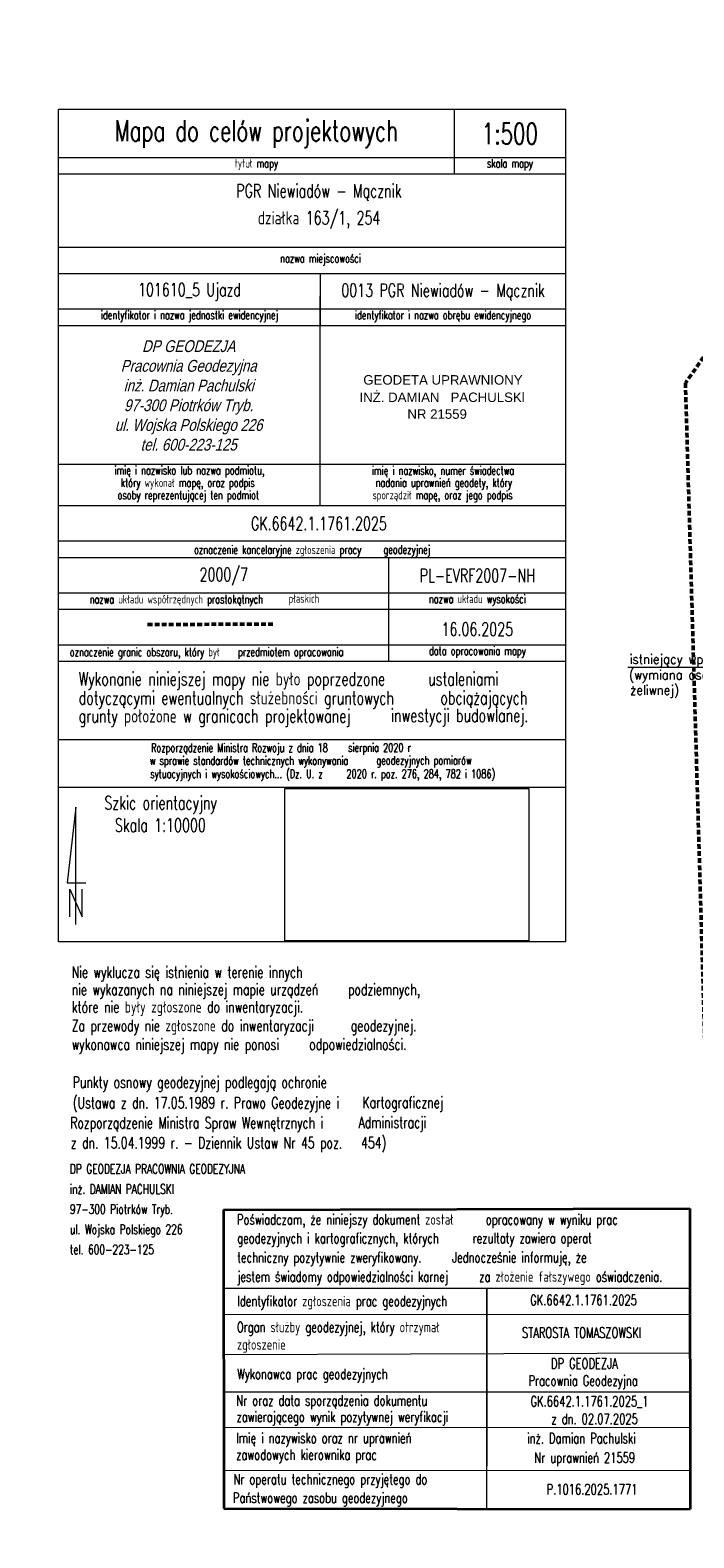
# Model space of a CAD drawing. Header units: metres. Extents: x 0 to 7425707, y -302 to 5720571.
# Tile 26 of 54: x 7425214 to 7425284, y 5720406 to 5720565. Entities that reach past the tile are written whole.
import ezdxf
from ezdxf.enums import TextEntityAlignment as Align

# ---------------------------------------------------------------- set-up
doc = ezdxf.new("R2010")
doc.units = ezdxf.units.M
doc.header["$LTSCALE"] = 0.5
doc.header["$PDMODE"] = 33
doc.header["$PDSIZE"] = 0.3
for name, pattern in [('1', [0]), ('1_1', [0]), ('1_2', [1.5, 1, -0.5]), ('2_1', [0])]:
    doc.linetypes.add(name, pattern=pattern)
doc.layers.get('0').update_dxf_attribs({"color": 250, "linetype": 'CONTINUOUS', "lineweight": 100})
doc.layers.get('Defpoints').update_dxf_attribs({"linetype": 'CONTINUOUS'})
for name, color, linetype, lineweight in [('_MDCP_opisówka', 7, 'CONTINUOUS', 20), ('_MDCP_RAMKA_L_0', 7, '1_1', 20), ('_MDCP_RAMKA_T_0', 7, 'CONTINUOUS', 20), ('kraweznik', 1, '1', 50), ('opis drogi', 6, '1', 25), ('RAMKA_DO_MAPY_L_0', 1, '2_1', 35), ('RAMKA_DO_MAPY_L_1', 1, '2_1', 15), ('RAMKA_DO_MAPY_T_0', 1, 'CONTINUOUS', 0), ('RAMKA_DO_MAPY_T_1', 1, 'CONTINUOUS', 0)]:
    doc.layers.add(name, color=color, linetype=linetype, lineweight=lineweight)
doc.layers.add('ZAKRES_OPRACOWANIA_L_0', color=7, linetype='1_2', lineweight=50, true_color=0x00ea00)
doc.styles.add('Arial', font='Arial')
doc.styles.get("Standard").update_dxf_attribs({"font": 'Simplex.SHX', "width": 0.75})
doc.styles.add('style1', font='arial.ttf', dxfattribs={"width": 0.8, "oblique": 15.00003, "height": 0.9})
doc.dimstyles.get("Standard").update_dxf_attribs({"dimtxt": 1, "dimasz": 1, "dimexe": 1, "dimexo": 1, "dimgap": 1, "dimtad": 1, "dimtxsty": 'Standard', "dimcen": 2.5, "dimadec": 0, "dimazin": 0, "dimtfac": 1, "dimtmove": 0, "dimatfit": 3, "dimfxl": 1, "dimarcsym": 0})
picture_1 = doc.add_image_def('image1.tif', size_in_pixel=(799, 499))

# ---------------------------------------------------------------- blocks, each defined once
blk = doc.blocks.new('*D863')
at = {"layer": 'Defpoints', "color": 0, "linetype": 'Continuous'}
for p in [(7425372.55, 5720507.94), (7425388.55, 5720507.92), (0, 0)]:
    blk.add_point(p, dxfattribs=at)
at = {"layer": 'kraweznik', "color": 0, "linetype": '1', "lineweight": -2}
for p, q in [((7425372.62, 5720507.94), (7425385.35, 5720507.94)), ((7425385.35, 5720507.94), (7425386.95, 5720507.92)), ((7425386.95, 5720507.92), (7425388.55, 5720507.92))]:
    blk.add_line(p, q, dxfattribs=at)
at = {"layer": 'kraweznik', "color": 0, "linetype": 'Continuous', "lineweight": 18, "insert": (7425391.28, 5720507.92), "char_height": 0.8, "attachment_point": 5}
blk.add_mtext('\\A1;5720507.94', dxfattribs=at)
blk = doc.blocks.new('*D859')
at = {"layer": 'Defpoints', "color": 0, "linetype": 'Continuous'}
for p in [(7425306.25, 5720539.77), (7425315.08, 5720539.75), (0, 0)]:
    blk.add_point(p, dxfattribs=at)
at = {"layer": 'kraweznik', "color": 0, "linetype": '1', "lineweight": -2}
for p, q in [((7425307.85, 5720539.77), (7425306.25, 5720539.77)), ((7425309.45, 5720539.75), (7425307.85, 5720539.77)), ((7425315.02, 5720539.75), (7425309.45, 5720539.75))]:
    blk.add_line(p, q, dxfattribs=at)
at = {"layer": 'kraweznik', "color": 0, "linetype": 'Continuous', "lineweight": 18, "insert": (7425303.53, 5720539.77), "char_height": 0.8, "attachment_point": 5}
blk.add_mtext('\\A1;5720539.75', dxfattribs=at)
blk = doc.blocks.new('*D862')
at = {"layer": 'Defpoints', "color": 0, "linetype": 'Continuous'}
for p in [(7425372.56, 5720507.93), (7425372.58, 5720499.48), (0, 0)]:
    blk.add_point(p, dxfattribs=at)
at = {"layer": 'kraweznik', "color": 0, "linetype": '1', "lineweight": -2}
for p, q in [((7425372.56, 5720507.87), (7425372.56, 5720502.68)), ((7425372.56, 5720502.68), (7425372.58, 5720501.08)), ((7425372.58, 5720501.08), (7425372.58, 5720499.48))]:
    blk.add_line(p, q, dxfattribs=at)
at = {"layer": 'kraweznik', "color": 0, "linetype": 'Continuous', "lineweight": 18, "insert": (7425372.58, 5720496.78), "char_height": 0.8, "attachment_point": 5, "rotation": 90}
blk.add_mtext('\\A1;7425372.56', dxfattribs=at)
blk = doc.blocks.new('*D858')
at = {"layer": 'Defpoints', "color": 0, "linetype": 'Continuous'}
for p in [(7425313.97, 5720548.33), (7425315.08, 5720539.82), (0, 0)]:
    blk.add_point(p, dxfattribs=at)
at = {"layer": 'kraweznik', "color": 0, "linetype": '1', "lineweight": -2}
for p, q in [((7425313.97, 5720546.73), (7425313.97, 5720548.33)), ((7425315.08, 5720545.13), (7425313.97, 5720546.73)), ((7425315.08, 5720539.88), (7425315.08, 5720545.13))]:
    blk.add_line(p, q, dxfattribs=at)
at = {"layer": 'kraweznik', "color": 0, "linetype": 'Continuous', "lineweight": 18, "insert": (7425313.97, 5720550.99), "char_height": 0.8, "attachment_point": 5, "rotation": 90}
blk.add_mtext('\\A1;7425315.08', dxfattribs=at)
blk = doc.blocks.new('*D857')
at = {"layer": 'Defpoints', "color": 0, "linetype": 'Continuous'}
for p in [(7425346.47, 5720546.48), (7425346.45, 5720522.39), (0, 0)]:
    blk.add_point(p, dxfattribs=at)
at = {"layer": 'kraweznik', "color": 0, "linetype": '1', "lineweight": -2}
for p, q in [((7425346.47, 5720544.88), (7425346.47, 5720546.48)), ((7425346.45, 5720543.28), (7425346.47, 5720544.88)), ((7425346.45, 5720522.45), (7425346.45, 5720543.28))]:
    blk.add_line(p, q, dxfattribs=at)
at = {"layer": 'kraweznik', "color": 0, "linetype": 'Continuous', "lineweight": 18, "insert": (7425346.47, 5720549.2), "char_height": 0.8, "attachment_point": 5, "rotation": 90}
blk.add_mtext('\\A1;7425346.45', dxfattribs=at)
blk = doc.blocks.new('*D860')
at = {"layer": 'Defpoints', "color": 0, "linetype": 'Continuous'}
for p in [(7425356.39, 5720540.25), (7425356.38, 5720516.89), (0, 0)]:
    blk.add_point(p, dxfattribs=at)
at = {"layer": 'kraweznik', "color": 0, "linetype": '1', "lineweight": -2}
for p, q in [((7425356.39, 5720538.65), (7425356.39, 5720540.25)), ((7425356.38, 5720537.05), (7425356.39, 5720538.65)), ((7425356.38, 5720516.95), (7425356.38, 5720537.05))]:
    blk.add_line(p, q, dxfattribs=at)
at = {"layer": 'kraweznik', "color": 0, "linetype": 'Continuous', "lineweight": 18, "insert": (7425356.39, 5720542.97), "char_height": 0.8, "attachment_point": 5, "rotation": 90}
blk.add_mtext('\\A1;7425356.38', dxfattribs=at)
blk = doc.blocks.new('*D861')
at = {"layer": 'Defpoints', "color": 0, "linetype": 'Continuous'}
for p in [(7425356.38, 5720516.89), (7425370.75, 5720516.92), (0, 0)]:
    blk.add_point(p, dxfattribs=at)
at = {"layer": 'kraweznik', "color": 0, "linetype": '1', "lineweight": -2}
for p, q in [((7425356.44, 5720516.89), (7425367.55, 5720516.89)), ((7425367.55, 5720516.89), (7425369.15, 5720516.92)), ((7425369.15, 5720516.92), (7425370.75, 5720516.92))]:
    blk.add_line(p, q, dxfattribs=at)
at = {"layer": 'kraweznik', "color": 0, "linetype": 'Continuous', "lineweight": 18, "insert": (7425373.4, 5720516.92), "char_height": 0.8, "attachment_point": 5}
blk.add_mtext('\\A1;5720516.89', dxfattribs=at)
blk = doc.blocks.new('*D864')
at = {"layer": 'Defpoints', "color": 0, "linetype": 'Continuous'}
for p in [(7425346.45, 5720522.39), (7425363.3, 5720522.4), (0, 0)]:
    blk.add_point(p, dxfattribs=at)
at = {"layer": 'kraweznik', "color": 0, "linetype": '1', "lineweight": -2}
for p, q in [((7425346.51, 5720522.39), (7425360.1, 5720522.39)), ((7425360.1, 5720522.39), (7425361.7, 5720522.4)), ((7425361.7, 5720522.4), (7425363.3, 5720522.4))]:
    blk.add_line(p, q, dxfattribs=at)
at = {"layer": 'kraweznik', "color": 0, "linetype": 'Continuous', "lineweight": 18, "insert": (7425366, 5720522.4), "char_height": 0.8, "attachment_point": 5}
blk.add_mtext('\\A1;5720522.39', dxfattribs=at)
blk = doc.blocks.new('*D867')
at = {"layer": 'Defpoints', "color": 0, "linetype": 'Continuous'}
for p in [(7425310.26, 5720522.82), (7425311.34, 5720502.68), (0, 0)]:
    blk.add_point(p, dxfattribs=at)
at = {"layer": 'kraweznik', "color": 0, "linetype": '1', "lineweight": -2}
for p, q in [((7425310.26, 5720521.22), (7425310.26, 5720522.82)), ((7425311.34, 5720519.62), (7425310.26, 5720521.22)), ((7425311.34, 5720502.74), (7425311.34, 5720519.62))]:
    blk.add_line(p, q, dxfattribs=at)
at = {"layer": 'kraweznik', "color": 0, "linetype": 'Continuous', "lineweight": 18, "insert": (7425310.26, 5720525.44), "char_height": 0.8, "attachment_point": 5, "rotation": 90}
blk.add_mtext('\\A1;7425311.34', dxfattribs=at)
blk = doc.blocks.new('*D868')
at = {"layer": 'Defpoints', "color": 0, "linetype": 'Continuous'}
for p in [(7425298.27, 5720502.71), (7425311.34, 5720502.68), (0, 0)]:
    blk.add_point(p, dxfattribs=at)
at = {"layer": 'kraweznik', "color": 0, "linetype": '1', "lineweight": -2}
for p, q in [((7425299.87, 5720502.71), (7425298.27, 5720502.71)), ((7425301.47, 5720502.68), (7425299.87, 5720502.71)), ((7425311.28, 5720502.68), (7425301.47, 5720502.68))]:
    blk.add_line(p, q, dxfattribs=at)
at = {"layer": 'kraweznik', "color": 0, "linetype": 'Continuous', "lineweight": 18, "insert": (7425295.55, 5720502.71), "char_height": 0.8, "attachment_point": 5}
blk.add_mtext('\\A1;5720502.68', dxfattribs=at)
blk = doc.blocks.new('*D869')
at = {"layer": 'Defpoints', "color": 0, "linetype": 'Continuous'}
for p in [(7425336.11, 5720464.76), (7425336.13, 5720452.84), (0, 0)]:
    blk.add_point(p, dxfattribs=at)
at = {"layer": 'kraweznik', "color": 0, "linetype": '1', "lineweight": -2}
for p, q in [((7425336.11, 5720464.7), (7425336.11, 5720456.04)), ((7425336.11, 5720456.04), (7425336.13, 5720454.44)), ((7425336.13, 5720454.44), (7425336.13, 5720452.84))]:
    blk.add_line(p, q, dxfattribs=at)
at = {"layer": 'kraweznik', "color": 0, "linetype": 'Continuous', "lineweight": 18, "insert": (7425336.13, 5720450.31), "char_height": 0.8, "attachment_point": 5, "rotation": 90}
blk.add_mtext('\\A1;7425336.11', dxfattribs=at)
blk = doc.blocks.new('*D870')
at = {"layer": 'Defpoints', "color": 0, "linetype": 'Continuous'}
for p in [(7425312.54, 5720464.04), (7425312.51, 5720452.35), (0, 0)]:
    blk.add_point(p, dxfattribs=at)
at = {"layer": 'kraweznik', "color": 0, "linetype": '1', "lineweight": -2}
for p, q in [((7425312.54, 5720463.97), (7425312.54, 5720455.55)), ((7425312.54, 5720455.55), (7425312.51, 5720453.95)), ((7425312.51, 5720453.95), (7425312.51, 5720452.35))]:
    blk.add_line(p, q, dxfattribs=at)
at = {"layer": 'kraweznik', "color": 0, "linetype": 'Continuous', "lineweight": 18, "insert": (7425312.51, 5720449.67), "char_height": 0.8, "attachment_point": 5, "rotation": 90}
blk.add_mtext('\\A1;7425312.54', dxfattribs=at)
blk = doc.blocks.new('*D871')
at = {"layer": 'Defpoints', "color": 0, "linetype": 'Continuous'}
for p in [(7425298.68, 5720464.07), (7425312.54, 5720464.04), (0, 0)]:
    blk.add_point(p, dxfattribs=at)
at = {"layer": 'kraweznik', "color": 0, "linetype": '1', "lineweight": -2}
for p, q in [((7425300.28, 5720464.07), (7425298.68, 5720464.07)), ((7425301.88, 5720464.04), (7425300.28, 5720464.07)), ((7425312.47, 5720464.04), (7425301.88, 5720464.04))]:
    blk.add_line(p, q, dxfattribs=at)
at = {"layer": 'kraweznik', "color": 0, "linetype": 'Continuous', "lineweight": 18, "insert": (7425295.95, 5720464.07), "char_height": 0.8, "attachment_point": 5}
blk.add_mtext('\\A1;5720464.04', dxfattribs=at)
blk = doc.blocks.new('*D872')
at = {"layer": 'Defpoints', "color": 0, "linetype": 'Continuous'}
for p in [(7425357.97, 5720465.44), (7425376.74, 5720465.47), (0, 0)]:
    blk.add_point(p, dxfattribs=at)
at = {"layer": 'kraweznik', "color": 0, "linetype": '1', "lineweight": -2}
for p, q in [((7425358.03, 5720465.44), (7425373.54, 5720465.44)), ((7425373.54, 5720465.44), (7425375.14, 5720465.47)), ((7425375.14, 5720465.47), (7425376.74, 5720465.47))]:
    blk.add_line(p, q, dxfattribs=at)
at = {"layer": 'kraweznik', "color": 0, "linetype": 'Continuous', "lineweight": 18, "insert": (7425379.47, 5720465.47), "char_height": 0.8, "attachment_point": 5}
blk.add_mtext('\\A1;5720465.44', dxfattribs=at)
blk = doc.blocks.new('*D873')
at = {"layer": 'Defpoints', "color": 0, "linetype": 'Continuous'}
for p in [(7425357.97, 5720465.44), (7425357.97, 5720452.68), (0, 0)]:
    blk.add_point(p, dxfattribs=at)
at = {"layer": 'kraweznik', "color": 0, "linetype": '1', "lineweight": -2}
for p, q in [((7425357.97, 5720465.38), (7425357.97, 5720455.88)), ((7425357.97, 5720455.88), (7425357.97, 5720454.28)), ((7425357.97, 5720454.28), (7425357.97, 5720452.68))]:
    blk.add_line(p, q, dxfattribs=at)
at = {"layer": 'kraweznik', "color": 0, "linetype": 'Continuous', "lineweight": 18, "insert": (7425357.97, 5720449.96), "char_height": 0.8, "attachment_point": 5, "rotation": 90}
blk.add_mtext('\\A1;7425357.97', dxfattribs=at)
blk = doc.blocks.new('*D876')
at = {"layer": 'Defpoints', "color": 0, "linetype": 'Continuous'}
for p in [(7425336.11, 5720464.76), (7425332.23, 5720463.81), (0, 0)]:
    blk.add_point(p, dxfattribs=at)
at = {"layer": 'kraweznik', "color": 0, "linetype": '1', "lineweight": -2}
for p, q in [((7425334.51, 5720464.76), (7425333.83, 5720463.81)), ((7425336.05, 5720464.76), (7425334.51, 5720464.76)), ((7425333.83, 5720463.81), (7425332.23, 5720463.81))]:
    blk.add_line(p, q, dxfattribs=at)
at = {"layer": 'kraweznik', "color": 0, "linetype": 'Continuous', "lineweight": 18, "insert": (7425329.52, 5720463.81), "char_height": 0.8, "attachment_point": 5}
blk.add_mtext('\\A1;5720464.76', dxfattribs=at)
blk = doc.blocks.new('*D879')
at = {"layer": 'Defpoints', "color": 0, "linetype": 'Continuous'}
for p in [(7425325.68, 5720501.48), (7425334.98, 5720501.65), (0, 0)]:
    blk.add_point(p, dxfattribs=at)
at = {"layer": 'kraweznik', "color": 0, "linetype": '1', "lineweight": -2}
for p, q in [((7425327.28, 5720501.48), (7425325.68, 5720501.48)), ((7425328.88, 5720501.65), (7425327.28, 5720501.48)), ((7425334.91, 5720501.65), (7425328.88, 5720501.65))]:
    blk.add_line(p, q, dxfattribs=at)
at = {"layer": 'kraweznik', "color": 0, "linetype": 'Continuous', "lineweight": 18, "insert": (7425323.02, 5720501.48), "char_height": 0.8, "attachment_point": 5}
blk.add_mtext('\\A1;5720501.65', dxfattribs=at)
blk = doc.blocks.new('*D880')
at = {"layer": 'Defpoints', "color": 0, "linetype": 'Continuous'}
for p in [(7425335.05, 5720552.38), (7425334.98, 5720501.65), (0, 0)]:
    blk.add_point(p, dxfattribs=at)
at = {"layer": 'kraweznik', "color": 0, "linetype": '1', "lineweight": -2}
for p, q in [((7425335.05, 5720550.78), (7425335.05, 5720552.38)), ((7425334.98, 5720549.18), (7425335.05, 5720550.78)), ((7425334.98, 5720501.72), (7425334.98, 5720549.18))]:
    blk.add_line(p, q, dxfattribs=at)
at = {"layer": 'kraweznik', "color": 0, "linetype": 'Continuous', "lineweight": 18, "insert": (7425335.05, 5720555.1), "char_height": 0.8, "attachment_point": 5, "rotation": 90}
blk.add_mtext('\\A1;7425334.98', dxfattribs=at)
blk = doc.blocks.new('*D881')
at = {"layer": 'Defpoints', "color": 0, "linetype": 'Continuous'}
for p in [(7425329.52, 5720503.86), (7425335.96, 5720503.44), (0, 0)]:
    blk.add_point(p, dxfattribs=at)
at = {"layer": 'kraweznik', "color": 0, "linetype": '1', "lineweight": -2}
for p, q in [((7425331.12, 5720503.86), (7425329.52, 5720503.86)), ((7425332.72, 5720503.44), (7425331.12, 5720503.86)), ((7425335.9, 5720503.44), (7425332.72, 5720503.44))]:
    blk.add_line(p, q, dxfattribs=at)
at = {"layer": 'kraweznik', "color": 0, "linetype": 'Continuous', "lineweight": 18, "insert": (7425326.79, 5720503.86), "char_height": 0.8, "attachment_point": 5}
blk.add_mtext('\\A1;5720503.44', dxfattribs=at)
blk = doc.blocks.new('*D882')
at = {"layer": 'Defpoints', "color": 0, "linetype": 'Continuous'}
for p in [(7425336.1, 5720552.23), (7425335.96, 5720503.44), (0, 0)]:
    blk.add_point(p, dxfattribs=at)
at = {"layer": 'kraweznik', "color": 0, "linetype": '1', "lineweight": -2}
for p, q in [((7425336.1, 5720550.63), (7425336.1, 5720552.23)), ((7425335.96, 5720549.03), (7425336.1, 5720550.63)), ((7425335.96, 5720503.5), (7425335.96, 5720549.03))]:
    blk.add_line(p, q, dxfattribs=at)
at = {"layer": 'kraweznik', "color": 0, "linetype": 'Continuous', "lineweight": 18, "insert": (7425336.1, 5720554.93), "char_height": 0.8, "attachment_point": 5, "rotation": 90}
blk.add_mtext('\\A1;7425335.96', dxfattribs=at)
blk = doc.blocks.new('*D1088')
at = {"layer": 'Defpoints', "color": 0, "linetype": 'Continuous'}
for p in [(7425420.15, 5720542.23), (7425416.23, 5720541.21), (1199865.73, 924384.67)]:
    blk.add_point(p, dxfattribs=at)
at = {"layer": 'kraweznik', "color": 0, "linetype": '1', "lineweight": -2}
for p, q in [((7425417.83, 5720541.21), (7425418.55, 5720542.23)), ((7425418.55, 5720542.23), (7425420.15, 5720542.23)), ((7425416.29, 5720541.21), (7425417.83, 5720541.21))]:
    blk.add_line(p, q, dxfattribs=at)
at = {"layer": 'kraweznik', "color": 0, "linetype": 'Continuous', "lineweight": 18, "insert": (7425422.44, 5720542.23), "char_height": 0.8, "attachment_point": 5}
blk.add_mtext('\\A1;\\A1;00000000', dxfattribs=at)

msp = doc.modelspace()

# ---------------------------------------------------------------- linework, layer by layer
at = {"layer": '_MDCP_RAMKA_L_0', "linetype": '1_1'}
for p, q in [((7425270.726, 5720556.973), (7425217.113, 5720556.973)), ((7425217.113, 5720468.973), (7425217.113, 5720556.973)), ((7425258.919, 5720556.973), (7425258.919, 5720550.115)), ((7425270.726, 5720468.973), (7425270.726, 5720556.973)), ((7425270.726, 5720551.857), (7425217.113, 5720551.857)), ((7425270.726, 5720550.115), (7425217.113, 5720550.115)), ((7425270.726, 5720542.37), (7425217.113, 5720542.37)), ((7425270.726, 5720539.59), (7425217.113, 5720539.59)), ((7425270.726, 5720539.59), (7425217.113, 5720539.59)), ((7425270.726, 5720539.59), (7425223.247, 5720539.59)), ((7425244.78, 5720539.59), (7425244.78, 5720534.103)), ((7425244.78, 5720515.066), (7425244.78, 5720537.24)), ((7425244.78, 5720535.844), (7425217.113, 5720535.844)), ((7425270.726, 5720535.844), (7425244.78, 5720535.844)), ((7425244.78, 5720534.103), (7425217.113, 5720534.103)), ((7425270.726, 5720534.103), (7425244.78, 5720534.103)), ((7425243.919, 5720519.424), (7425217.113, 5720519.424)), ((7425270.726, 5720519.424), (7425243.919, 5720519.424)), ((7425270.726, 5720515.066), (7425217.113, 5720515.066)), ((7425270.726, 5720511.321), (7425217.113, 5720511.321)), ((7425270.726, 5720509.579), (7425217.113, 5720509.579)), ((7425252.035, 5720498.606), (7425252.035, 5720509.579)), ((7425270.726, 5720505.834), (7425217.113, 5720505.834)), ((7425270.726, 5720504.093), (7425217.113, 5720504.093)), ((7425270.726, 5720500.348), (7425217.113, 5720500.348)), ((7425270.726, 5720498.606), (7425217.113, 5720498.606)), ((7425270.726, 5720490.339), (7425217.113, 5720490.339)), ((7425270.726, 5720485.296), (7425217.113, 5720485.296)), ((7425218.937, 5720483.22), (7425218.008, 5720475.205)), ((7425218.937, 5720470.797), (7425218.937, 5720483.22)), ((7425218.008, 5720475.205), (7425219.997, 5720475.2)), ((7425218.311, 5720471.634), (7425218.311, 5720474.553)), ((7425218.311, 5720474.553), (7425219.599, 5720471.631)), ((7425219.599, 5720471.631), (7425219.599, 5720474.549)), ((7425270.726, 5720468.973), (7425217.113, 5720468.973))]:
    msp.add_line(p, q, dxfattribs=at)
at = {"layer": 'kraweznik', "color": 1, "linetype": '1', "lineweight": 18}
msp.add_line((7425277.278, 5720498.027), (7425299.163, 5720498.021), dxfattribs=at)
at = {"layer": 'RAMKA_DO_MAPY_L_0', "linetype": '2_1'}
for p, q in [((7425234.56, 5720440.641), (7425283.856, 5720440.806)), ((7425234.56, 5720440.641), (7425234.563, 5720409.091)), ((7425283.856, 5720440.806), (7425283.893, 5720409.001)), ((7425234.563, 5720409.091), (7425283.893, 5720409.001))]:
    msp.add_line(p, q, dxfattribs=at)
at = {"layer": 'RAMKA_DO_MAPY_L_1', "linetype": '2_1'}
for p, q in [((7425234.646, 5720432.38), (7425283.856, 5720432.361)), ((7425262.372, 5720432.356), (7425262.367, 5720413.58)), ((7425262.374, 5720409.04), (7425262.372, 5720432.356)), ((7425283.856, 5720429.575), (7425234.645, 5720429.554)), ((7425283.856, 5720425.484), (7425234.643, 5720425.316)), ((7425234.641, 5720421.405), (7425283.856, 5720421.398)), ((7425283.856, 5720417.647), (7425234.639, 5720417.616)), ((7425234.562, 5720413.14), (7425283.888, 5720413.084))]:
    msp.add_line(p, q, dxfattribs=at)
at = {"layer": 'ZAKRES_OPRACOWANIA_L_0', "linetype": '1_2'}
for p, q in [((7425309.16, 5720565.35), (7425283.38, 5720528.04)), ((7425309.16, 5720565.35), (7425283.38, 5720528.04)), ((7425283.38, 5720528.04), (7425285.87, 5720443.13)), ((7425283.38, 5720528.04), (7425285.87, 5720443.13)), ((7425239.773, 5720502.546), (7425226.524, 5720502.535))]:
    msp.add_line(p, q, dxfattribs=at)

# ---------------------------------------------------------------- texts
at = {"color": 74, "insert": (7425219.063, 5720532.572), "char_height": 1.25, "width": 23.58985, "attachment_point": 1, "style": 'style1'}
msp.add_mtext('\\pxqc;DP GEODEZJA \\PPracownia Geodezyjna\\Pinż. Damian Pachulski \\P97-300 Piotrków Tryb.\\Pul. Wojska Polskiego 226\\Ptel. 600-223-125', dxfattribs=at)
at = {"layer": '_MDCP_opisówka', "color": 96, "true_color": 0x008000, "style": 'Arial'}
for s, p in [('GEODETA UPRAWNIONY', (7425257.743, 5720528.381)), (' INŻ. DAMIAN   PACHULSKl', (7425257.46, 5720526.542)), ('NR 21559', (7425257.132, 5720524.769))]:
    msp.add_text(s, height=1, dxfattribs=at).set_placement(p, align=Align.MIDDLE_CENTER)
at = {"layer": '_MDCP_RAMKA_T_0', "width": 0.7}
for s, height, p in [('Mapa do celów projektowych', 2.2, (7425238.016, 5720554.415)), ('1:500', 2.2, (7425264.822, 5720554.415)), ('tytuł mapy', 0.9, (7425238.016, 5720551.125)), ('skala mapy', 0.9, (7425264.822, 5720551.125)), ('PGR Niewiadów - Mącznik', 1.4, (7425244.627, 5720548.242)), ('działka 163/1, 254', 1.4, (7425244.654, 5720545.411)), ('nazwa miejscowości', 0.9, (7425244.798, 5720541.093)), ('0013 PGR Niewiadów - Mącznik', 1.4, (7425257.753, 5720537.717)), ('101610_5 Ujazd', 1.4, (7425230.946, 5720537.717)), ('identyfikator i nazwa jednostki ewidencyjnej', 0.9, (7425230.946, 5720535.113)), ('identyfikator i nazwa obrębu ewidencyjnego', 0.9, (7425257.753, 5720535.107)), ('imię i nazwisko lub nazwa podmiotu,', 0.9, (7425230.946, 5720518.693)), ('który wykonał mapę, oraz podpis', 0.9, (7425230.759, 5720517.386)), ('imię i nazwisko, numer świadectwa', 0.9, (7425257.753, 5720518.693)), ('nadania uprawnień geodety, który', 0.9, (7425257.834, 5720517.386)), ('osoby reprezentującej ten podmiot', 0.9, (7425230.824, 5720516.076)), ('sporządził mapę, oraz jego podpis', 0.9, (7425257.702, 5720516.076)), ('GK.6642.1.1761.2025', 1.4, (7425244.627, 5720513.193)), ('2000/7', 1.4, (7425234.574, 5720507.707)), ('PL-EVRF2007-NH', 1.4, (7425261.381, 5720507.707)), ('nazwa układu wysokości', 0.9, (7425261.381, 5720505.103)), ('16.06.2025', 1.4, (7425261.379, 5720502.018)), ('data opracowania mapy', 0.9, (7425261.381, 5720499.616)), ('Szkic orientacyjny', 1.4, (7425227.897, 5720483.471)), ('Skala 1:10000', 1.4, (7425227.868, 5720481.322))]:
    msp.add_text(s, height=height, dxfattribs=at).set_placement(p, align=Align.MIDDLE)
for s, height, p in [('oznaczenie kancelaryjne zgłoszenia pracy ', 0.9, (7425231.428, 5720509.983)), ('geodezyjnej', 0.9, (7425251.454, 5720509.998)), ('nazwa układu współrzędnych prostokątnych ', 0.9, (7425220.394, 5720504.743)), ('płaskich', 0.9, (7425241.43, 5720504.816)), ('oznaczenie granic obszaru, który był ', 0.9, (7425218.297, 5720499.162)), ('przedmiotem opracowania', 0.9, (7425236.071, 5720499.184)), ('Wykonanie niniejszej mapy nie było poprzedzone ', 1.4, (7425219.233, 5720496.073)), ('ustaleniami', 1.4, (7425256.179, 5720496.074)), ('dotyczącymi ewentualnych służebności gruntowych', 1.4, (7425219.233, 5720494.066)), ('obciążających', 1.4, (7425257.47, 5720494.078)), ('grunty położone w granicach projektowanej ', 1.4, (7425219.233, 5720492.156)), ('inwestycji budowlanej.', 1.4, (7425252.232, 5720492.217)), ('Rozporządzenie Ministra Rozwoju z dnia 18 ', 0.9, (7425226.885, 5720489.044)), (' sierpnia 2020 r', 0.9, (7425247.286, 5720489.059)), ('w sprawie standardów technicznych wykonywania ', 0.9, (7425226.758, 5720487.692)), ('geodezyjnych pomiarów', 0.9, (7425250.702, 5720487.715)), ('sytuacyjnych i wysokościowych... (Dz. U. z ', 0.9, (7425226.803, 5720486.289)), (' 2020 r. poz. 276, 284, 782 i 1086)', 0.9, (7425247.112, 5720486.288)), ('Nie wyklucza się istnienia w terenie innych', 1.2, (7425218.495, 5720465.168)), ('nie wykazanych na niniejszej mapie urządzeń ', 1.2, (7425218.495, 5720463.345)), ('podziemnych,', 1.2, (7425247.704, 5720463.352)), ('które nie były zgłoszone do inwentaryzacji.', 1.2, (7425218.495, 5720461.499)), ('Za przewody nie zgłoszone do inwentaryzacji ', 1.2, (7425218.495, 5720459.52)), ('geodezyjnej.', 1.2, (7425247.999, 5720459.518)), ('wykonawca niniejszej mapy nie ponosi ', 1.2, (7425218.495, 5720457.547)), ('odpowiedzialności.', 1.2, (7425243.608, 5720457.548)), ('Punkty osnowy geodezyjnej podlegają ochronie ', 1.2, (7425218.606, 5720453.539)), ('(Ustawa z dn. 17.05.1989 r. Prawo Geodezyjne i ', 1.2, (7425218.61, 5720451.372)), ('Kartograficznej', 1.2, (7425249.237, 5720451.402)), ('Rozporządzenie Ministra Spraw Wewnętrznych i ', 1.2, (7425218.344, 5720449.259)), ('Administracji', 1.2, (7425248.826, 5720449.293)), ('z dn. 15.04.1999 r. - Dziennik Ustaw Nr 45 poz.', 1.2, (7425218.401, 5720447.135)), ('454)', 1.2, (7425249.096, 5720447.143))]:
    msp.add_text(s, height=height, dxfattribs=at).set_placement(p)
for s, p in [('DP GEODEZJA PRACOWNIA GEODEZYJNA', (7425218.298, 5720445.474)), ('inż. DAMIAN PACHULSKI', (7425218.3, 5720443.344)), ('97-300 Piotrków Tryb.', (7425218.302, 5720441.214)), ('ul. Wojska Polskiego 226', (7425218.304, 5720439.084)), ('tel. 600-223-125', (7425218.306, 5720436.954))]:
    msp.add_text(s, height=1, dxfattribs=at).set_placement(p, align=Align.TOP_LEFT)
at = {"layer": 'opis drogi', "color": 7, "width": 0.9}
for s, p in [('istniejący wpust kd do remontu', (7425277.473, 5720498.357)), ('(wymiana osadnika i kratki ', (7425277.416, 5720496.698)), ('żeliwnej)', (7425277.536, 5720495.093))]:
    msp.add_text(s, height=1, dxfattribs=at).set_placement(p)
at = {"layer": 'RAMKA_DO_MAPY_T_0', "lineweight": 13, "width": 0.7}
for s, p in [('Poświadczam, że niniejszy dokument został ', (7425235.969, 5720440.182)), ('opracowany w wyniku prac', (7425262.271, 5720440.179)), ('geodezyjnych i kartograficznych, których ', (7425235.988, 5720438.197)), ('rezultaty zawiera operat', (7425260.881, 5720438.207)), ('techniczny pozytywnie zweryfikowany. ', (7425235.989, 5720436.169)), ('Jednocześnie informuję, że', (7425258.711, 5720436.178)), ('jestem świadomy odpowiedzialności karnej', (7425236, 5720434.141)), ('za złożenie fałszywego oświadczenia.', (7425261.585, 5720434.137)), ('Identyfikator zgłoszenia prac geodezyjnych', (7425236.001, 5720431.554)), ('Organ służby geodezyjnej, który otrzymał ', (7425235.952, 5720428.806)), ('STAROSTA TOMASZOWSKI', (7425266.101, 5720428.212)), ('zgłoszenie', (7425235.966, 5720426.964)), ('Wykonawca prac geodezyjnych', (7425235.995, 5720423.853)), ('Nr oraz data sporządzenia dokumentu ', (7425235.895, 5720421.042)), ('GK.6642.1.1761.2025_1', (7425267, 5720420.959)), ('zawierającego wynik pozytywnej weryfikacji', (7425235.915, 5720419.323)), ('z dn. 02.07.2025', (7425269.208, 5720419.097)), ('Imię i nazywisko oraz nr uprawnień ', (7425235.882, 5720417.074)), ('zawodowych kierownika prac', (7425235.879, 5720415.318)), ('Nr operatu technicznego przyjętego do', (7425235.597, 5720412.721)), (' P.1016.2025.1771', (7425268.178, 5720411.652)), ('Państwowego zasobu geodezyjnego', (7425235.541, 5720410.759))]:
    msp.add_text(s, height=1.1, dxfattribs=at).set_placement(p, align=Align.TOP_LEFT)
at = {"layer": 'RAMKA_DO_MAPY_T_1', "lineweight": 13, "width": 0.7}
for s, p in [('GK.6642.1.1761.2025', (7425266.962, 5720431.657)), ('DP GEODEZJA', (7425269.166, 5720424.955)), ('Pracownia Geodezyjna', (7425266.783, 5720423.144)), ('inż. Damian Pachulski', (7425266.641, 5720417.062)), ('Nr uprawnień 21559', (7425267.407, 5720415.006))]:
    msp.add_text(s, height=1.1, dxfattribs=at).set_placement(p, align=Align.TOP_LEFT)

# ---------------------------------------------------------------- dimensions: what is measured, and where the dimension line sits
at = {"layer": 'kraweznik', "color": 1, "linetype": '1', "lineweight": 18}
for feature_location, offset, dtype, picture, middle in [((7425334.975484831, 5720501.653878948), (0.075181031, 50.725272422), 1, '*D880', (7425335.050665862, 5720555.097722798)), ((7425335.962379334, 5720503.436625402), (0.139382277, 48.79257797), 1, '*D882', (7425336.101761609, 5720554.933489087)), ((7425315.075, 5720539.82), (-1.105430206, 8.511728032), 1, '*D858', (7425313.969569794, 5720550.993156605)), ((7425346.451970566, 5720522.385237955), (0.021037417, 24.094936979), 1, '*D857', (7425346.473007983, 5720549.198746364)), ((7425356.378823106, 5720516.889921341), (0.008152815, 23.360047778), 1, '*D860', (7425356.386975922, 5720542.968540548)), ((7425315.077735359, 5720539.753417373), (-8.826701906, 0.01616815), 0, '*D859', (7425303.532462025, 5720539.769585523)), ((7425311.343284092, 5720502.676768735), (-1.086986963, 20.140150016), 1, '*D867', (7425310.256297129, 5720525.435490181)), ((7425346.451970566, 5720522.385237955), (16.843906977, 0.010688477), 0, '*D864', (7425366.000163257, 5720522.395926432)), ((7425356.378823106, 5720516.889921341), (14.375728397, 0.026953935), 0, '*D861', (7425373.40169436, 5720516.916875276)), ((7425372.554372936, 5720507.935444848), (15.991205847, -0.013239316), 0, '*D863', (7425391.278435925, 5720507.922205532)), ((7425372.559194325, 5720507.932775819), (0.022867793, -8.452183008), 1, '*D862', (7425372.582062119, 5720496.776307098)), ((7425335.962379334, 5720503.436625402), (-6.444260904, 0.422139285), 0, '*D881', (7425326.785261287, 5720503.858764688)), ((7425311.343284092, 5720502.676768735), (-13.076372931, 0.030516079), 0, '*D868', (7425295.548339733, 5720502.707284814)), ((7425334.975484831, 5720501.653878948), (-9.299056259, -0.173878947), 0, '*D879', (7425323.015000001, 5720501.48)), ((7425357.966834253, 5720465.438905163), (18.770397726, 0.035033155), 0, '*D872', (7425379.470089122, 5720465.473938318)), ((7425357.966834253, 5720465.438905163), (0.007106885, -12.755898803), 1, '*D873', (7425357.973941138, 5720449.964434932)), ((7425336.114060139, 5720464.764429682), (0.014777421, -11.926403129), 1, '*D869', (7425336.128837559, 5720450.30516941)), ((7425336.114060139, 5720464.764429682), (-3.888760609, -0.957561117), 0, '*D876', (7425329.521013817, 5720463.806868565)), ((7425312.535891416, 5720464.036700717), (-13.852339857, 0.03491164), 0, '*D871', (7425295.950694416, 5720464.071612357)), ((7425312.535891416, 5720464.036700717), (-0.02386143, -11.691375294), 1, '*D870', (7425312.512029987, 5720449.669611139))]:
    dim = msp.add_ordinate_dim(feature_location=feature_location, offset=offset, dtype=dtype, origin=(0, 0), dimstyle='Standard', override={"dimtxt": 0.8, "dimasz": 0.8, "dimexe": 0.5, "dimexo": 0.0625, "dimgap": 0.09, "dimtad": 0, "dimzin": 0, "dimdsep": 46, "dimtxsty": 'Standard', "dimcen": 0.09, "dimtdec": 4, "dimtofl": 0, "dimtolj": 1, "dimtzin": 0}, dxfattribs=at)
    dim.commit()
    dim.dimension.update_dxf_attribs({"geometry": picture, "text_midpoint": middle})
dim = msp.add_ordinate_dim(feature_location=(7425416.228, 5720541.21), offset=(3.923, 1.018), dtype=0, origin=(1199865.73, 924384.672), text='\\A1;00000000', dimstyle='Standard', override={"dimtxt": 0.8, "dimasz": 0.8, "dimexe": 0.5, "dimexo": 0.0625, "dimgap": 0.09, "dimtad": 0, "dimzin": 0, "dimdsep": 46, "dimtxsty": 'Standard', "dimcen": 0.09, "dimtdec": 4, "dimtofl": 0, "dimtolj": 1, "dimtzin": 0}, dxfattribs=at)
dim.commit()
dim.dimension.update_dxf_attribs({"geometry": '*D1088', "text_midpoint": (7425422.441, 5720542.229)})

# ---------------------------------------------------------------- pictures from other files: only their frames are drawn
at = {"color": 0, "linetype": 'Continuous', "lineweight": 0}
image = msp.add_image(picture_1, insert=(7425241.04, 5720469.1), size_in_units=(25.768, 16.093), dxfattribs=at)
image.dxf.flags = 7

doc.saveas('drawing.dxf')
